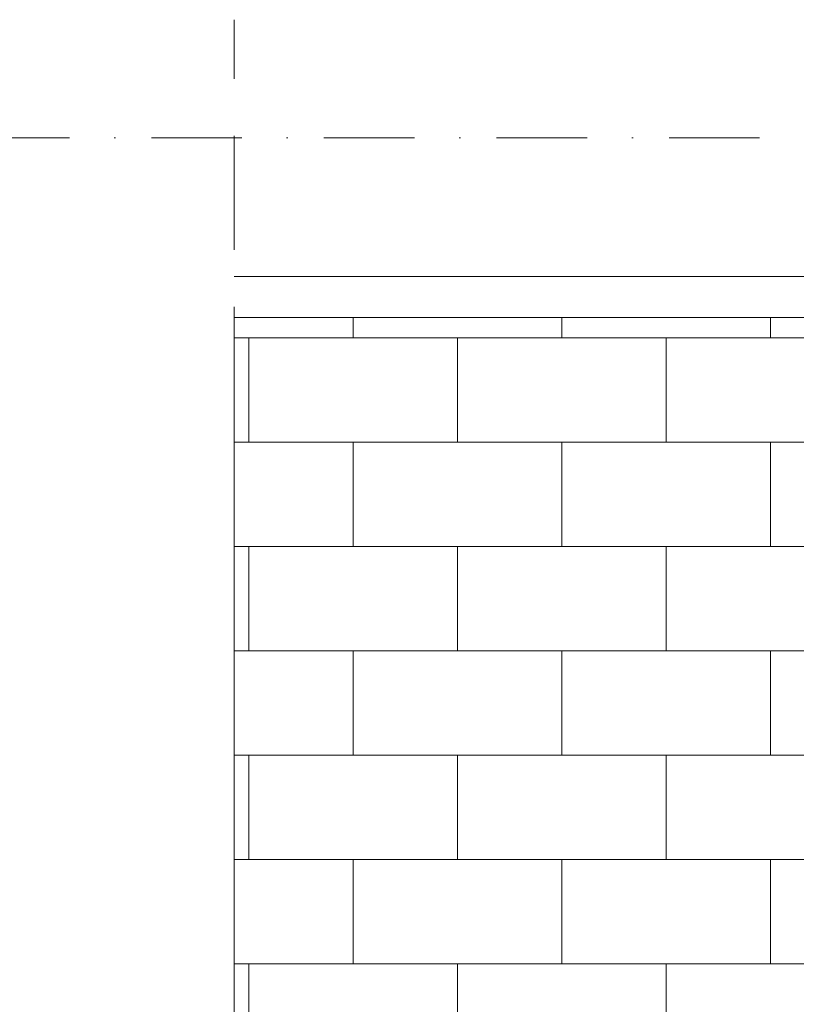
# Model space of a CAD drawing. Header units: millimetres. Extents: x 10621 to 19021, y -6486 to -3516.
# Tile 9 of 26: x 11147 to 11298, y -4142 to -3950. Entities that reach past the tile are written whole.
import ezdxf

# ---------------------------------------------------------------- set-up
doc = ezdxf.new("R2010")
doc.units = ezdxf.units.MM
doc.linetypes.add('HIDDEN2', pattern=[4.7625, 3.175, -1.5875])
doc.linetypes.add('Kreski i kropki', pattern=[335.138881, 176.388884, -88.194442, 0, -70.555556])
for name, color, linetype, lineweight in [('_k_krawężnik', 8, 'Continuous', 15), ('_k_kreskowanie', 8, 'Continuous', 15), ('_k_osie', 8, 'Kreski i kropki', 15), ('_k_widok', 8, 'Continuous', 15), ('_k_zarys', 8, 'HIDDEN2', 15)]:
    doc.layers.add(name, color=color, linetype=linetype, lineweight=lineweight)

msp = doc.modelspace()

# ---------------------------------------------------------------- hatches: boundary and pattern name
at = {"layer": '_k_kreskowanie', "ltscale": 2, "transparency": 33554687}
h = msp.add_hatch(dxfattribs=at)
h.set_pattern_fill('AR-B816', color=256, scale=0.1)
h.set_pattern_definition([(0, (10114.6, 92.367), (0, 20.32), []), (90, (10114.6, 92.367), (-20.32, 20.32), [20.32, -20.32])])
h.paths.add_polyline_path([(11388.67, -4008.27), (11188.67, -4008.27), (11188.67, -4165.27), (11388.67, -4165.27), (11388.67, -4142.07), (11408.67, -4142.07), (11408.67, -4038.07), (11388.67, -4038.07)])
h.paths.add_polyline_path([(12240.67, -4980.27), (12240.67, -4900.27), (12390.67, -4900.27), (12390.67, -4980.27)], flags=16)
h.paths.add_polyline_path([(12423.67, -4995.27), (12423.67, -4895.27), (12400.67, -4895.27), (12400.67, -4875.27), (12230.67, -4875.27), (12230.67, -4895.27), (12207.67, -4895.27), (12207.67, -4995.27), (11388.67, -4995.27), (11388.67, -4607.27), (11408.67, -4607.27), (11408.67, -4457.27), (11388.67, -4457.27), (11188.67, -4457.27), (11188.67, -5195.27), (12423.67, -5195.27)])

# ---------------------------------------------------------------- linework, layer by layer
at = {"layer": '_k_krawężnik'}
msp.add_lwpolyline([(11188.67, -4000.27), (11388.67, -4000.27), (11388.67, -4008.27), (11188.67, -4008.27)], dxfattribs=at)
at = {"layer": '_k_osie', "ltscale": 0.1}
msp.add_lwpolyline([(10903.67, -3973.27), (13823.67, -3973.27)], dxfattribs=at)
at = {"layer": '_k_widok'}
msp.add_lwpolyline([(11388.67, -4038.07), (11388.67, -4008.27), (11188.67, -4008.27), (11188.67, -4165.27), (11388.67, -4165.27), (11388.67, -4142.07)], dxfattribs=at)
at = {"layer": '_k_zarys', "ltscale": 7}
msp.add_lwpolyline([(12441.67, -5195.27), (11188.67, -5195.27), (11188.67, -3950.27)], dxfattribs=at)

doc.saveas('drawing.dxf')
